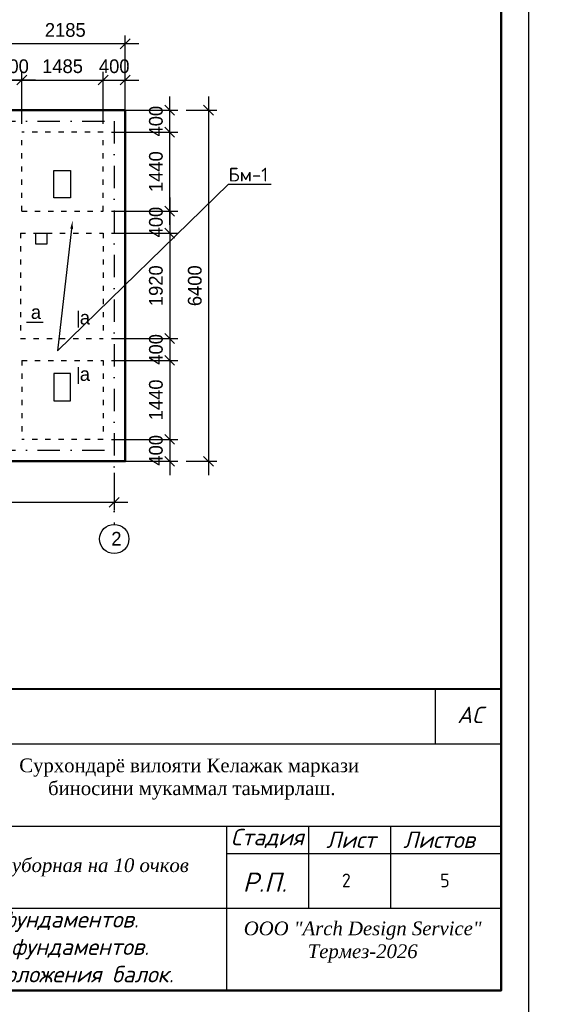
# Model space of a CAD drawing. Header units: millimetres. Extents: x 276090 to 4504742, y 101177 to 478412.
# Tile 21 of 43: x 319341 to 328971, y 190527 to 208475. Entities that reach past the tile are written whole.
import ezdxf
from ezdxf import colors
from ezdxf.entities.mleader import LeaderData, LeaderLine
from ezdxf.math import Vec2, Vec3

# ---------------------------------------------------------------- set-up
doc = ezdxf.new("R2010")
doc.units = ezdxf.units.MM
doc.header["$LTSCALE"] = 8
doc.linetypes.add('ACAD_ISO03W100', pattern=[30, 12, -18])
doc.linetypes.add('DASHDOT2', pattern=[12.7, 6.35, -3.175, 0, -3.175])
doc.layers.add('ФВС-3', color=7, linetype='Continuous', lineweight=25)
doc.styles.add('250', font='txt', dxfattribs={"height": 250})
doc.styles.add('OOO-Kazar', font='txt')
doc.styles.add('V@ler@Live', font='isocpeui.ttf', dxfattribs={"height": 250})
doc.dimstyles.new('ISO-25', dxfattribs={"dimtxt": 250, "dimasz": 250, "dimexe": 150, "dimexo": 300, "dimgap": 125, "dimtad": 1, "dimtxsty": 'Standard', "dimblk": 'OBLIQUE', "dimcen": 2.5, "dimdle": 250, "dimadec": 0, "dimazin": 0, "dimtfac": 1, "dimtmove": 0, "dimatfit": 3, "dimldrblk": 'OBLIQUE', "dimfxl": 1, "dimarcsym": 0})

# ---------------------------------------------------------------- blocks, each defined once
blk = doc.blocks.new('_Oblique')
at = {"color": 0, "linetype": 'ByBlock', "lineweight": -2}
blk.add_line((-0.5, -0.5), (0.5, 0.5), dxfattribs=at)
blk = doc.blocks.new('*D190')
at = {"color": 0, "linetype": 'ByBlock', "lineweight": -2, "ltscale": 8, "transparency": 16777216}
for p, q in [((314283, 200217), (314283, 199528)), ((321063, 200217), (321063, 199528)), ((314033, 199678), (321313, 199678))]:
    blk.add_line(p, q, dxfattribs=at)
at = {"layer": 'Defpoints', "color": 0, "linetype": 'ByBlock', "lineweight": -2, "ltscale": 8, "transparency": 16777216}
for p in [(314283, 200367), (321063, 200367), (321063, 199678)]:
    blk.add_point(p, dxfattribs=at)
at = {"color": 0, "linetype": 'ByBlock', "lineweight": -2, "ltscale": 8, "transparency": 16777216, "xscale": 180, "yscale": 180, "zscale": 180, "rotation": 180}
blk.add_blockref('_Oblique', (314283, 199678), dxfattribs=at)
at = {"color": 0, "linetype": 'ByBlock', "lineweight": -2, "ltscale": 8, "transparency": 16777216, "xscale": 180, "yscale": 180, "zscale": 180}
blk.add_blockref('_Oblique', (321063, 199678), dxfattribs=at)
at = {"color": 0, "linetype": 'ByBlock', "lineweight": -2, "ltscale": 8, "transparency": 16777216, "insert": (317673, 199928), "char_height": 250, "attachment_point": 5}
blk.add_mtext('6780', dxfattribs=at)
blk = doc.blocks.new('*D205')
at = {"color": 0, "linetype": 'ByBlock', "lineweight": -2, "ltscale": 8, "transparency": 16777216}
for p, q in [((319378, 206576), (319378, 207525)), ((320863, 206576), (320863, 207525)), ((319128, 207375), (321113, 207375))]:
    blk.add_line(p, q, dxfattribs=at)
at = {"layer": 'Defpoints', "color": 0, "linetype": 'ByBlock', "lineweight": -2, "ltscale": 8, "transparency": 16777216}
for p in [(320863, 207375), (319378, 206426), (320863, 206426)]:
    blk.add_point(p, dxfattribs=at)
at = {"color": 0, "linetype": 'ByBlock', "lineweight": -2, "ltscale": 8, "transparency": 16777216, "xscale": 180, "yscale": 180, "zscale": 180, "rotation": 180}
blk.add_blockref('_Oblique', (319378, 207375), dxfattribs=at)
at = {"color": 0, "linetype": 'ByBlock', "lineweight": -2, "ltscale": 8, "transparency": 16777216, "xscale": 180, "yscale": 180, "zscale": 180}
blk.add_blockref('_Oblique', (320863, 207375), dxfattribs=at)
at = {"color": 0, "linetype": 'ByBlock', "lineweight": -2, "ltscale": 8, "transparency": 16777216, "insert": (320121, 207625), "char_height": 250, "attachment_point": 5}
blk.add_mtext('1485', dxfattribs=at)
blk = doc.blocks.new('*D206')
at = {"color": 0, "linetype": 'ByBlock', "lineweight": -2, "ltscale": 8, "transparency": 16777216}
for p, q in [((320863, 206576), (320863, 207525)), ((321263, 206579), (321263, 207525)), ((320613, 207375), (321513, 207375))]:
    blk.add_line(p, q, dxfattribs=at)
at = {"layer": 'Defpoints', "color": 0, "linetype": 'ByBlock', "lineweight": -2, "ltscale": 8, "transparency": 16777216}
for p in [(321263, 207375), (320863, 206426), (321263, 206429)]:
    blk.add_point(p, dxfattribs=at)
at = {"color": 0, "linetype": 'ByBlock', "lineweight": -2, "ltscale": 8, "transparency": 16777216, "xscale": 180, "yscale": 180, "zscale": 180, "rotation": 180}
blk.add_blockref('_Oblique', (320863, 207375), dxfattribs=at)
at = {"color": 0, "linetype": 'ByBlock', "lineweight": -2, "ltscale": 8, "transparency": 16777216, "xscale": 180, "yscale": 180, "zscale": 180}
blk.add_blockref('_Oblique', (321263, 207375), dxfattribs=at)
at = {"color": 0, "linetype": 'ByBlock', "lineweight": -2, "ltscale": 8, "transparency": 16777216, "insert": (321063, 207625), "char_height": 250, "attachment_point": 5}
blk.add_mtext('400', dxfattribs=at)
blk = doc.blocks.new('*D207')
at = {"color": 0, "linetype": 'ByBlock', "lineweight": -2, "ltscale": 8, "transparency": 16777216}
for p, q in [((319078, 206579), (319078, 207525)), ((319378, 206576), (319378, 207525)), ((319628, 207375), (318828, 207375))]:
    blk.add_line(p, q, dxfattribs=at)
at = {"layer": 'Defpoints', "color": 0, "linetype": 'ByBlock', "lineweight": -2, "ltscale": 8, "transparency": 16777216}
for p in [(319078, 207375), (319078, 206429), (319378, 206426)]:
    blk.add_point(p, dxfattribs=at)
at = {"color": 0, "linetype": 'ByBlock', "lineweight": -2, "ltscale": 8, "transparency": 16777216, "xscale": 180, "yscale": 180, "zscale": 180, "rotation": 180}
blk.add_blockref('_Oblique', (319078, 207375), dxfattribs=at)
at = {"color": 0, "linetype": 'ByBlock', "lineweight": -2, "ltscale": 8, "transparency": 16777216, "xscale": 180, "yscale": 180, "zscale": 180}
blk.add_blockref('_Oblique', (319378, 207375), dxfattribs=at)
at = {"color": 0, "linetype": 'ByBlock', "lineweight": -2, "ltscale": 8, "transparency": 16777216, "insert": (319228, 207625), "char_height": 250, "attachment_point": 5}
blk.add_mtext('300', dxfattribs=at)
blk = doc.blocks.new('*D209')
at = {"color": 0, "linetype": 'ByBlock', "lineweight": -2, "ltscale": 8, "transparency": 16777216}
for p, q in [((322073, 204735), (322073, 206676)), ((321013, 206426), (322223, 206426)), ((321013, 204985), (322223, 204985))]:
    blk.add_line(p, q, dxfattribs=at)
at = {"layer": 'Defpoints', "color": 0, "linetype": 'ByBlock', "lineweight": -2, "ltscale": 8, "transparency": 16777216}
for p in [(320863, 206426), (322073, 206426), (320863, 204985)]:
    blk.add_point(p, dxfattribs=at)
at = {"color": 0, "linetype": 'ByBlock', "lineweight": -2, "ltscale": 8, "transparency": 16777216, "xscale": 180, "yscale": 180, "zscale": 180}
for p, rotation in [((322073, 206426), 90), ((322073, 204985), 270)]:
    blk.add_blockref('_Oblique', p, dxfattribs=dict(at, rotation=rotation))
at = {"color": 0, "linetype": 'ByBlock', "lineweight": -2, "ltscale": 8, "transparency": 16777216, "insert": (321823, 205705), "char_height": 250, "attachment_point": 5, "rotation": 90}
blk.add_mtext('1440', dxfattribs=at)
blk = doc.blocks.new('*D210')
at = {"color": 0, "linetype": 'ByBlock', "lineweight": -2, "ltscale": 8, "transparency": 16777216}
for p, q in [((322073, 205235), (322073, 204335)), ((321013, 204985), (322223, 204985)), ((321013, 204585), (322223, 204585))]:
    blk.add_line(p, q, dxfattribs=at)
at = {"layer": 'Defpoints', "color": 0, "linetype": 'ByBlock', "lineweight": -2, "ltscale": 8, "transparency": 16777216}
for p in [(320863, 204985), (320863, 204585), (322073, 204585)]:
    blk.add_point(p, dxfattribs=at)
at = {"color": 0, "linetype": 'ByBlock', "lineweight": -2, "ltscale": 8, "transparency": 16777216, "xscale": 180, "yscale": 180, "zscale": 180}
for p, rotation in [((322073, 204985), 90), ((322073, 204585), 270)]:
    blk.add_blockref('_Oblique', p, dxfattribs=dict(at, rotation=rotation))
at = {"color": 0, "linetype": 'ByBlock', "lineweight": -2, "ltscale": 8, "transparency": 16777216, "insert": (321823, 204785), "char_height": 250, "attachment_point": 5, "rotation": 90}
blk.add_mtext('400', dxfattribs=at)
blk = doc.blocks.new('*D211')
at = {"color": 0, "linetype": 'ByBlock', "lineweight": -2, "ltscale": 8, "transparency": 16777216}
for p, q in [((322073, 204835), (322073, 202415)), ((321013, 204585), (322223, 204585)), ((321013, 202665), (322223, 202665))]:
    blk.add_line(p, q, dxfattribs=at)
at = {"layer": 'Defpoints', "color": 0, "linetype": 'ByBlock', "lineweight": -2, "ltscale": 8, "transparency": 16777216}
for p in [(320863, 204585), (320863, 202665), (322073, 202665)]:
    blk.add_point(p, dxfattribs=at)
at = {"color": 0, "linetype": 'ByBlock', "lineweight": -2, "ltscale": 8, "transparency": 16777216, "xscale": 180, "yscale": 180, "zscale": 180}
for p, rotation in [((322073, 204585), 90), ((322073, 202665), 270)]:
    blk.add_blockref('_Oblique', p, dxfattribs=dict(at, rotation=rotation))
at = {"color": 0, "linetype": 'ByBlock', "lineweight": -2, "ltscale": 8, "transparency": 16777216, "insert": (321823, 203625), "char_height": 250, "attachment_point": 5, "rotation": 90}
blk.add_mtext('1920', dxfattribs=at)
blk = doc.blocks.new('*D212')
at = {"color": 0, "linetype": 'ByBlock', "lineweight": -2, "ltscale": 8, "transparency": 16777216}
for p, q in [((322073, 202915), (322073, 202015)), ((321013, 202665), (322223, 202665)), ((321013, 202265), (322223, 202265))]:
    blk.add_line(p, q, dxfattribs=at)
at = {"layer": 'Defpoints', "color": 0, "linetype": 'ByBlock', "lineweight": -2, "ltscale": 8, "transparency": 16777216}
for p in [(320863, 202665), (320863, 202265), (322073, 202265)]:
    blk.add_point(p, dxfattribs=at)
at = {"color": 0, "linetype": 'ByBlock', "lineweight": -2, "ltscale": 8, "transparency": 16777216, "xscale": 180, "yscale": 180, "zscale": 180}
for p, rotation in [((322073, 202665), 90), ((322073, 202265), 270)]:
    blk.add_blockref('_Oblique', p, dxfattribs=dict(at, rotation=rotation))
at = {"color": 0, "linetype": 'ByBlock', "lineweight": -2, "ltscale": 8, "transparency": 16777216, "insert": (321823, 202465), "char_height": 250, "attachment_point": 5, "rotation": 90}
blk.add_mtext('400', dxfattribs=at)
blk = doc.blocks.new('*D213')
at = {"color": 0, "linetype": 'ByBlock', "lineweight": -2, "ltscale": 8, "transparency": 16777216}
for p, q in [((322073, 202515), (322073, 200575)), ((321013, 202265), (322223, 202265)), ((321013, 200825), (322223, 200825))]:
    blk.add_line(p, q, dxfattribs=at)
at = {"layer": 'Defpoints', "color": 0, "linetype": 'ByBlock', "lineweight": -2, "ltscale": 8, "transparency": 16777216}
for p in [(320863, 202265), (320863, 200825), (322073, 200825)]:
    blk.add_point(p, dxfattribs=at)
at = {"color": 0, "linetype": 'ByBlock', "lineweight": -2, "ltscale": 8, "transparency": 16777216, "xscale": 180, "yscale": 180, "zscale": 180}
for p, rotation in [((322073, 202265), 90), ((322073, 200825), 270)]:
    blk.add_blockref('_Oblique', p, dxfattribs=dict(at, rotation=rotation))
at = {"color": 0, "linetype": 'ByBlock', "lineweight": -2, "ltscale": 8, "transparency": 16777216, "insert": (321823, 201545), "char_height": 250, "attachment_point": 5, "rotation": 90}
blk.add_mtext('1440', dxfattribs=at)
blk = doc.blocks.new('*D214')
at = {"color": 0, "linetype": 'ByBlock', "lineweight": -2, "ltscale": 8, "transparency": 16777216}
for p, q in [((322073, 201075), (322073, 200175)), ((321013, 200825), (322223, 200825)), ((320959, 200425), (322223, 200425))]:
    blk.add_line(p, q, dxfattribs=at)
at = {"layer": 'Defpoints', "color": 0, "linetype": 'ByBlock', "lineweight": -2, "ltscale": 8, "transparency": 16777216}
for p in [(320863, 200825), (320809, 200425), (322073, 200425)]:
    blk.add_point(p, dxfattribs=at)
at = {"color": 0, "linetype": 'ByBlock', "lineweight": -2, "ltscale": 8, "transparency": 16777216, "xscale": 180, "yscale": 180, "zscale": 180}
for p, rotation in [((322073, 200825), 90), ((322073, 200425), 270)]:
    blk.add_blockref('_Oblique', p, dxfattribs=dict(at, rotation=rotation))
at = {"color": 0, "linetype": 'ByBlock', "lineweight": -2, "ltscale": 8, "transparency": 16777216, "insert": (321823, 200625), "char_height": 250, "attachment_point": 5, "rotation": 90}
blk.add_mtext('400', dxfattribs=at)
blk = doc.blocks.new('*D215')
at = {"color": 0, "linetype": 'ByBlock', "lineweight": -2, "ltscale": 8, "transparency": 16777216}
for p, q in [((322073, 206176), (322073, 207075)), ((321013, 206825), (322223, 206825)), ((321013, 206426), (322223, 206426))]:
    blk.add_line(p, q, dxfattribs=at)
at = {"layer": 'Defpoints', "color": 0, "linetype": 'ByBlock', "lineweight": -2, "ltscale": 8, "transparency": 16777216}
for p in [(320863, 206825), (322073, 206825), (320863, 206426)]:
    blk.add_point(p, dxfattribs=at)
at = {"color": 0, "linetype": 'ByBlock', "lineweight": -2, "ltscale": 8, "transparency": 16777216, "xscale": 180, "yscale": 180, "zscale": 180}
for p, rotation in [((322073, 206825), 90), ((322073, 206426), 270)]:
    blk.add_blockref('_Oblique', p, dxfattribs=dict(at, rotation=rotation))
at = {"color": 0, "linetype": 'ByBlock', "lineweight": -2, "ltscale": 8, "transparency": 16777216, "insert": (321823, 206625), "char_height": 250, "attachment_point": 5, "rotation": 90}
blk.add_mtext('400', dxfattribs=at)
blk = doc.blocks.new('*D216')
at = {"color": 0, "linetype": 'ByBlock', "lineweight": -2, "ltscale": 8, "transparency": 16777216}
for p, q in [((322782, 207075), (322782, 200175)), ((322373, 206825), (322932, 206825)), ((322373, 200425), (322932, 200425))]:
    blk.add_line(p, q, dxfattribs=at)
at = {"layer": 'Defpoints', "color": 0, "linetype": 'ByBlock', "lineweight": -2, "ltscale": 8, "transparency": 16777216}
for p in [(322223, 206825), (322223, 200425), (322782, 200425)]:
    blk.add_point(p, dxfattribs=at)
at = {"color": 0, "linetype": 'ByBlock', "lineweight": -2, "ltscale": 8, "transparency": 16777216, "xscale": 180, "yscale": 180, "zscale": 180}
for p, rotation in [((322782, 206825), 90), ((322782, 200425), 270)]:
    blk.add_blockref('_Oblique', p, dxfattribs=dict(at, rotation=rotation))
at = {"color": 0, "linetype": 'ByBlock', "lineweight": -2, "ltscale": 8, "transparency": 16777216, "insert": (322532, 203625), "char_height": 250, "attachment_point": 5, "rotation": 90}
blk.add_mtext('6400', dxfattribs=at)
blk = doc.blocks.new('*D218')
at = {"color": 0, "linetype": 'ByBlock', "lineweight": -2, "ltscale": 8, "transparency": 16777216}
for p, q in [((321513, 208036), (318828, 208036)), ((319078, 207525), (319078, 208186)), ((321263, 207522), (321263, 208186))]:
    blk.add_line(p, q, dxfattribs=at)
at = {"layer": 'Defpoints', "color": 0, "linetype": 'ByBlock', "lineweight": -2, "ltscale": 8, "transparency": 16777216}
for p in [(319078, 208036), (319078, 207375), (321263, 207372)]:
    blk.add_point(p, dxfattribs=at)
at = {"color": 0, "linetype": 'ByBlock', "lineweight": -2, "ltscale": 8, "transparency": 16777216, "xscale": 180, "yscale": 180, "zscale": 180, "rotation": 180}
blk.add_blockref('_Oblique', (319078, 208036), dxfattribs=at)
at = {"color": 0, "linetype": 'ByBlock', "lineweight": -2, "ltscale": 8, "transparency": 16777216, "xscale": 180, "yscale": 180, "zscale": 180}
blk.add_blockref('_Oblique', (321263, 208036), dxfattribs=at)
at = {"color": 0, "linetype": 'ByBlock', "lineweight": -2, "ltscale": 8, "transparency": 16777216, "insert": (320171, 208286), "char_height": 250, "attachment_point": 5}
blk.add_mtext('2185', dxfattribs=at)

msp = doc.modelspace()

# ---------------------------------------------------------------- linework, layer by layer
at = {"color": 1, "linetype": 'DASHDOT2', "lineweight": -2, "ltscale": 8}
for p, q in [((310725.727, 206625.257), (321063.198, 206625.257)), ((321063.198, 206625.257), (321063.198, 199275.175)), ((310725.727, 200625.257), (321063.198, 200625.257))]:
    msp.add_line(p, q, dxfattribs=at)
at = {"linetype": 'ACAD_ISO03W100'}
for p, q in [((319378.198, 204985.257), (319378.198, 206425.608)), ((320863.198, 206425.608), (319378.198, 206425.608)), ((320863.198, 204985.257), (320863.198, 206425.608)), ((319378.198, 204985.257), (320863.198, 204985.257)), ((319353.198, 204585.257), (319353.198, 202665.257)), ((319353.198, 204585.257), (320863.198, 204585.257)), ((320863.198, 204585.257), (320863.198, 202665.257)), ((319353.198, 202665.257), (320863.198, 202665.257)), ((319378.198, 202265.257), (319378.198, 200825.257)), ((319378.198, 202265.257), (320863.198, 202265.257)), ((320863.198, 202265.257), (320863.198, 200825.257)), ((320863.198, 200825.257), (319378.198, 200825.257))]:
    msp.add_line(p, q, dxfattribs=at)
at = {"lineweight": 30}
for p, q in [((320410.821, 202866.402), (320410.821, 203166.402)), ((319467.509, 202958.54), (319767.509, 202958.54)), ((320410.821, 201838.01), (320410.821, 202138.01))]:
    msp.add_line(p, q, dxfattribs=at)
at = {"lineweight": -3}
msp.add_line((319467.509, 202958.54), (319767.509, 202958.54), dxfattribs=at)
at = {"color": 7, "linetype": 'Continuous'}
for p, q in [((309610.446, 196276.856), (328110.446, 196276.856)), ((316110.446, 195276.856), (328110.446, 195276.856)), ((316110.446, 193776.856), (328110.446, 193776.856)), ((323110.446, 193776.856), (323110.446, 190776.856)), ((324610.446, 192276.856), (324610.446, 193776.856)), ((326104.609, 192276.856), (326104.609, 193776.856)), ((323110.446, 193276.856), (328110.446, 193276.856)), ((316110.446, 192276.856), (328110.446, 192276.856))]:
    msp.add_line(p, q, dxfattribs=at)
at = {"color": 7, "ltscale": 2}
msp.add_line((326910.446, 196276.856), (326910.446, 195276.856), dxfattribs=at)
at = {"lineweight": -3}
msp.add_lwpolyline([(286610.446, 190276.856), (286610.446, 219976.856), (328610.446, 219976.856), (328610.446, 190276.856)], close=True, dxfattribs=at)
at = {"lineweight": 50}
msp.add_lwpolyline([(328110.446, 190776.856), (288610.446, 190776.856), (288610.446, 219476.856), (328110.446, 219476.856), (328110.446, 190776.856)], dxfattribs=at)
at = {"linetype": 'ByBlock', "lineweight": 50, "ltscale": 8}
msp.add_lwpolyline([(311983.514, 205125.432), (319078.198, 205125.432), (319078.198, 206825.257), (321263.198, 206825.257), (321263.198, 200425.257), (319078.198, 200425.257), (319078.198, 202125.298), (311983.514, 202125.432)], close=True, dxfattribs=at)
at = {"ltscale": 8}
for points in [[(319963.198, 205725.257), (320263.198, 205725.257), (320263.198, 205225.257), (319963.198, 205225.257)], [(319963.198, 201525.257), (320263.198, 201525.257), (320263.198, 202025.257), (319963.198, 202025.257)]]:
    msp.add_lwpolyline(points, close=True, dxfattribs=at)
at = {"linetype": 'ByBlock', "lineweight": -2, "ltscale": 8}
msp.add_lwpolyline([(319634.854, 204585.257), (319834.854, 204585.257), (319834.854, 204385.257), (319634.854, 204385.257)], close=True, dxfattribs=at)
at = {"lineweight": 40}
msp.add_lwpolyline([(309610.446, 196276.856), (328110.446, 196276.856), (328110.446, 190776.856), (309610.446, 190776.856)], close=True, dxfattribs=at)
at = {"lineweight": -3}
msp.add_circle((321063.198, 199008.595), 266.58, dxfattribs=at)

# ---------------------------------------------------------------- texts
at = {"lineweight": -3, "char_height": 250}
for s, insert, width, attachment_point in [('\\pi-750,l750,t750;а', (319636.92, 203142.761), 353.96402, 5), ('\\pi-750,l750,t750;а', (320528.582, 203042.512), 353.96402, 5), ('\\pi-750,l750,t750;а', (320528.582, 202014.12), 353.96402, 5), ('\\pi170.74422;Баковая ГИ из рулонных \\P\\pi394.60786;материалов два слоя.', (299826.257, 199302.436), 4355.12481, 4), ('2', (321009.955, 199138.484), 140.97526, 1)]:
    msp.add_mtext(s, dxfattribs=dict(at, insert=insert, width=width, attachment_point=attachment_point))
at = {"char_height": 250, "style": '250'}
for s, insert, width, attachment_point in [('{\\fTimes New Roman|b0|i0|c204|p18;Сурхондарё вилояти Келажак маркази\\fTimes New Roman|b0|i0|c0|p18;\\P\\fTimes New Roman|b0|i0|c204|p18; биносини мукаммал таьмирлаш.}', (322428.638, 194632.514), 24495.39744, 5), ('\\pt2750;{\\fGOST Common|b0|i0|c204|p34;2}', (325291.785, 192910.376), 1160.68016, 2), ('\\pt2750;{\\fGOST Common|b0|i0|c204|p34;5}', (327088.298, 192910.376), 1160.68016, 2)]:
    msp.add_mtext(s, dxfattribs=dict(at, insert=insert, width=width, attachment_point=attachment_point))
at = {"insert": (316293.737, 193187.868), "char_height": 250, "width": 7089.54007, "attachment_point": 1}
msp.add_mtext('\\pi1079.82771;{\\fTimes New Roman|b0|i1|c204|p18;Выгребная уборная\\fTimes New Roman|b0|i1|c0|p18; \\fTimes New Roman|b0|i1|c204|p18;на \\fTimes New Roman|b0|i1|c0|p18;10 \\fTimes New Roman|b0|i1|c204|p18;очков}', dxfattribs=at)
at = {"lineweight": -3, "insert": (319591.723, 192226.551), "char_height": 300, "width": 6029.89078, "attachment_point": 2, "style": 'V@ler@Live'}
msp.add_mtext('{\\fISOCPEUR|b0|i1|c238|p34; }План фундаментов.{\\fISOCPEUR|b0|i1|c238|p34;\\P}Разрезы фундаментов.{\\fISOCPEUR|b0|i1|c238|p34;\\P}Схема расположения балок.', dxfattribs=at)
at = {"layer": 'ФВС-3', "color": 0, "linetype": 'Continuous', "lineweight": 5, "attachment_point": 8, "style": 'OOO-Kazar'}
for s, insert, char_height in [('{\\fISOCPEUR|b0|i1|c204|p34;АС}', (327548.727, 195651.94), 300), ('{\\fISOCPEUR|b0|i1|c204|p34;Стадия}', (323851.583, 193376.856), 300), ('{\\fISOCPEUR|b0|i1|c204|p34;Лист }', (325375.803, 193376.856), 300), ('{\\fISOCPEUR|b0|i1|c204|p34;Листов }', (326979.81, 193376.856), 300), ('{\\fISOCPEUR|b0|i1|c204|p34;Р.П.}', (323806.315, 192576.856), 350), ('{\\fTimes New Roman|b0|i1|c204|p18;ООО\\fTimes New Roman|b0|i1|c0|p18; "Arch Design Service"\\P\\fTimes New Roman|b0|i1|c204|p18;Термез\\fTimes New Roman|b0|i1|c0|p18;-202\\fTimes New Roman|b0|i1|c204|p18;6\\fTimes New Roman|b0|i1|c0|p18;\\P  }', (325589.339, 190871.016), 250)]:
    msp.add_mtext(s, dxfattribs=dict(at, insert=insert, char_height=char_height))

# ---------------------------------------------------------------- dimensions: what is measured, and where the dimension line sits
at = {"color": 5, "linetype": 'ByBlock', "lineweight": -2, "ltscale": 8}
for base, p1, p2, angle, picture, middle in [((319078.198, 208035.914), (321263.198, 207371.99), (319078.198, 207374.924), 180, '*D218', (320170.698, 208035.914)), ((319078.198, 207374.924), (319378.198, 206425.608), (319078.198, 206428.543), 180, '*D207', (319228.198, 207374.924)), ((322072.537, 206825.257), (320863.198, 206425.608), (320863.198, 206825.257), 90, '*D215', (322072.537, 206625.432)), ((322072.537, 204585.257), (320863.198, 204985.257), (320863.198, 204585.257), 90, '*D210', (322072.537, 204785.257)), ((322072.537, 202265.257), (320863.198, 202665.257), (320863.198, 202265.257), 90, '*D212', (322072.537, 202465.257)), ((322072.537, 200425.257), (320863.198, 200825.257), (320809.204, 200425.257), 90, '*D214', (322072.537, 200625.257))]:
    dim = msp.add_linear_dim(base=base, p1=p1, p2=p2, angle=angle, dimstyle='ISO-25', override={"dimasz": 180, "dimexo": 150, "dimdec": 0, "dimtdec": 0, "dimtmove": 1, "dimfxl": 1.25}, dxfattribs=at)
    dim.commit()
    dim.dimension.update_dxf_attribs({"geometry": picture, "text_midpoint": middle, "dimtype": 160})
dim = msp.add_linear_dim(base=(320863.198, 207374.924), p1=(319378.198, 206425.608), p2=(320863.198, 206425.608), dimstyle='ISO-25', override={"dimasz": 180, "dimexo": 150, "dimdec": 0, "dimtdec": 0, "dimtmove": 1, "dimfxl": 1.25}, dxfattribs=at)
dim.commit()
dim.dimension.update_dxf_attribs({"geometry": '*D205', "text_midpoint": (320120.698, 207624.924)})
dim = msp.add_linear_dim(base=(321263.198, 207374.924), p1=(320863.198, 206425.608), p2=(321263.198, 206428.543), dimstyle='ISO-25', override={"dimasz": 180, "dimexo": 150, "dimdec": 0, "dimtdec": 0, "dimtmove": 1, "dimfxl": 1.25}, dxfattribs=at)
dim.commit()
dim.dimension.update_dxf_attribs({"geometry": '*D206', "text_midpoint": (321063.198, 207374.924), "dimtype": 160})
for base, p1, p2, picture, middle in [((322782.164, 200425.257), (322222.537, 206825.257), (322222.537, 200425.257), '*D216', (322532.164, 203625.257)), ((322072.537, 206425.608), (320863.198, 204985.257), (320863.198, 206425.608), '*D209', (321822.537, 205705.432)), ((322072.537, 202665.257), (320863.198, 204585.257), (320863.198, 202665.257), '*D211', (321822.537, 203625.257)), ((322072.537, 200825.257), (320863.198, 202265.257), (320863.198, 200825.257), '*D213', (321822.537, 201545.257))]:
    dim = msp.add_linear_dim(base=base, p1=p1, p2=p2, angle=90, dimstyle='ISO-25', override={"dimasz": 180, "dimexo": 150, "dimdec": 0, "dimtdec": 0, "dimtmove": 1, "dimfxl": 1.25}, dxfattribs=at)
    dim.commit()
    dim.dimension.update_dxf_attribs({"geometry": picture, "text_midpoint": middle})
at = {"linetype": 'ByBlock', "lineweight": -2, "ltscale": 8}
dim = msp.add_linear_dim(base=(321063.198, 199677.789), p1=(314283.198, 200367.187), p2=(321063.198, 200367.187), dimstyle='ISO-25', override={"dimasz": 180, "dimexo": 150, "dimdec": 0, "dimtdec": 0, "dimfxl": 1.25}, dxfattribs=at)
dim.commit()
dim.dimension.update_dxf_attribs({"geometry": '*D190', "text_midpoint": (317673.198, 199927.789)})

# ---------------------------------------------------------------- leaders
at = {"layer": 'Defpoints', "linetype": 'ByBlock', "lineweight": -2, "ltscale": 8}
ml = msp.add_multileader_mtext('Standard', dxfattribs=at)
ml.set_content('{\\fISOCPEUR|b0|i0|c204|p34;Бм\\fISOCPEUR|b0|i0|c238|p34;-\\fISOCPEUR|b0|i0|c204|p34;1}', color=256, style='V@ler@Live')
ml.set_leader_properties()
ml.build(insert=Vec2(0, 0))
ml.multileader.update_dxf_attribs({"text_left_attachment_type": 5, "text_right_attachment_type": 6, "dogleg_length": 0.36, "arrow_head_size": 150})
ctx = ml.context
ctx.base_point, ctx.char_height, ctx.arrow_head_size, ctx.plane_origin = Vec3(323143.536, 205475.257), 250, 150, Vec3(324402.946, 204527.574)
ctx.left_attachment, ctx.right_attachment = 5, 6
notes = []
notes.append((ctx, [(1, (1, 1, 0), (323143.176, 205475.257), (1, 0), 0.36, [(1, [(320303.74, 204811.929), (320028.382, 202439.93)], 0, [])])]))
ctx.mtext.insert, ctx.mtext.flow_direction = Vec3(323145.536, 205775.257), 5
for ctx, leaders in notes:
    for number, flags, end, landing, length, lines in leaders:
        leader = LeaderData()
        leader.index, (leader.has_last_leader_line, leader.has_dogleg_vector, leader.attachment_direction) = number, flags
        leader.last_leader_point, leader.dogleg_vector, leader.dogleg_length = Vec3(end), Vec3(landing), length
        for number, points, colour, breaks in lines:
            line = LeaderLine()
            line.index, line.vertices, line.color, line.breaks = number, Vec3.list(points), colors.encode_raw_color(colour), breaks
            leader.lines.append(line)
        ctx.leaders.append(leader)

doc.saveas('drawing.dxf')
